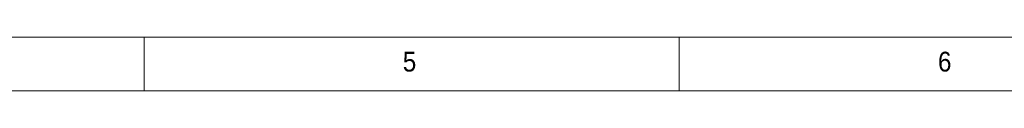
# Model space of a CAD drawing. Header units: millimetres. Extents: x 5 to 597, y 5 to 415.
# Tile 38 of 132: x 185 to 277, y 410 to 415. Entities that reach past the tile are written whole.
import ezdxf

# ---------------------------------------------------------------- set-up
doc = ezdxf.new("R2010")
doc.units = ezdxf.units.MM
doc.styles.add('SLDTEXTSTYLE1', font='GOTHIC.TTF', dxfattribs={"width": 0.913})

msp = doc.modelspace()

# ---------------------------------------------------------------- linework, layer by layer
at = {"color": 7, "linetype": 'Continuous', "lineweight": 18}
for p, q in [((589, 415), (5, 415)), ((197, 415), (197, 410)), ((247, 410), (247, 415)), ((584.0035, 410), (10, 410))]:
    msp.add_line(p, q, dxfattribs=at)

# ---------------------------------------------------------------- texts
at = {"color": 7, "linetype": 'Continuous', "lineweight": 0, "char_height": 1.8521, "attachment_point": 1, "style": 'SLDTEXTSTYLE1'}
for s, insert in [('5', (221.1667, 413.6463)), ('6', (271.1667, 413.6463))]:
    msp.add_mtext(s, dxfattribs=dict(at, insert=insert))

doc.saveas('drawing.dxf')
